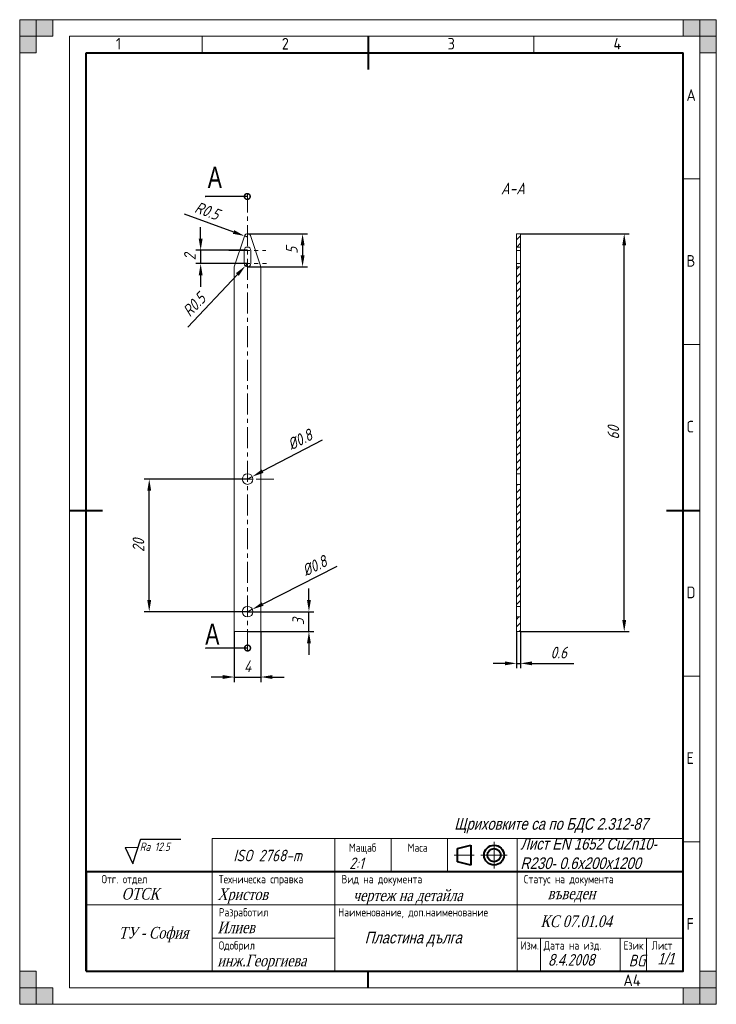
# Model space of a CAD drawing. Extents: x 0 to 210, y 0 to 297.
import ezdxf
from ezdxf.enums import TextEntityAlignment as Align

# ---------------------------------------------------------------- set-up
doc = ezdxf.new("R2010")
doc.units = 0
doc.linetypes.add('CENTER', pattern=[50.8, 31.75, -6.35, 6.35, -6.35])
doc.layers.get('0').update_dxf_attribs({"linetype": 'CONTINUOUS'})
doc.layers.get('DEFPOINTS').update_dxf_attribs({"linetype": 'CONTINUOUS'})
for name, color, linetype, lineweight in [('AxisLine', 6, 'CENTER', 20), ('Dimensions', 1, 'CONTINUOUS', 20), ('Text35', 3, 'CONTINUOUS', 35), ('Text50', 9, 'CONTINUOUS', 50), ('Thick Line', 5, 'CONTINUOUS', 25), ('ThickLine', 5, 'CONTINUOUS', 40), ('ThinLine', 1, 'CONTINUOUS', 20)]:
    doc.layers.add(name, color=color, linetype=linetype, lineweight=lineweight)
doc.layers.add('DIML35', color=1, linetype='CONTINUOUS')
doc.styles.add('ISO Proportional', font='isocp.shx')
doc.styles.add('SLDTEXTSTYLE0', font='TXT', dxfattribs={"width": 0.75})
doc.styles.get("Standard").update_dxf_attribs({"font": 'simplexc.shx', "width": 0.8, "oblique": 15})
doc.styles.add('WFTEXTn', font='simplexc.shx', dxfattribs={"width": 0.8})
doc.dimstyles.get("Standard").update_dxf_attribs({"dimtxt": 3.5, "dimasz": 3.5, "dimexe": 1.5, "dimexo": 0, "dimgap": 1.5, "dimtad": 1, "dimdsep": 46, "dimtxsty": 'Standard', "dimcen": -1.5, "dimdle": 1.25, "dimadec": 0, "dimazin": 0, "dimtfac": 0.75, "dimtdec": 1, "dimtmove": 0, "dimatfit": 3, "dimfxl": 0, "dimtolj": 1, "dimarcsym": 0})
doc.dimstyles.new('STANDARD$7', dxfattribs={"dimtxt": 3.5, "dimasz": 3.5, "dimexe": 1.5, "dimexo": 0, "dimgap": 1.5, "dimtad": 1, "dimdsep": 46, "dimtxsty": 'Standard', "dimblk1": 'DOTSMALL', "dimblk2": 'DOTSMALL', "dimsah": 1, "dimcen": -1.5, "dimdle": 1.25, "dimadec": 0, "dimazin": 0, "dimtfac": 0.75, "dimtdec": 1, "dimtmove": 0, "dimatfit": 3, "dimldrblk": 'DOTSMALL', "dimfxl": 0, "dimtolj": 1, "dimarcsym": 0})

# ---------------------------------------------------------------- blocks, each defined once
blk = doc.blocks.new('_DOTSMALL')
at = {"color": 0, "linetype": 'ByBlock', "ltscale": 0.5, "const_width": 0.5}
blk.add_lwpolyline([(-0.0625, 0, 1), (0.0625, 0, 1)], format="xyb", close=True, dxfattribs=at)
blk = doc.blocks.new('*D15')
at = {"layer": 'DEFPOINTS', "color": 0, "ltscale": 0.2}
for p in [(67.76, 231.77), (68.7, 231.43)]:
    blk.add_point(p, dxfattribs=at)
at = {"layer": 'Dimensions', "color": 0, "lineweight": -2, "ltscale": 0.2}
for p, q in [((49.6, 238.4), (64.47, 232.97)), ((68.7, 231.43), (67.76, 231.77))]:
    blk.add_line(p, q, dxfattribs=at)
at = {"layer": 'Dimensions', "color": 0, "ltscale": 0.2}
blk.add_solid([(64.67, 233.52), (64.27, 232.42), (67.76, 231.77)], dxfattribs=at)
at = {"layer": 'Dimensions', "color": 0, "ltscale": 0.2, "insert": (56.5, 239.34), "char_height": 3.5, "attachment_point": 5, "rotation": 339.9458}
blk.add_mtext('\\A1;R0.5', dxfattribs=at)
blk = doc.blocks.new('*D16')
at = {"layer": 'DEFPOINTS', "color": 0, "ltscale": 0.2}
for p in [(68.7, 223.43), (68.02, 222.7)]:
    blk.add_point(p, dxfattribs=at)
at = {"layer": 'Dimensions', "color": 0, "lineweight": -2, "ltscale": 0.2}
for p, q in [((68.7, 223.43), (68.02, 222.7)), ((50.73, 204.29), (65.62, 220.15))]:
    blk.add_line(p, q, dxfattribs=at)
at = {"layer": 'Dimensions', "color": 0, "ltscale": 0.2}
blk.add_solid([(65.19, 220.55), (66.05, 219.75), (68.02, 222.7)], dxfattribs=at)
at = {"layer": 'Dimensions', "color": 0, "ltscale": 0.2, "insert": (52.59, 211.01), "char_height": 3.5, "attachment_point": 5, "rotation": 46.8035}
blk.add_mtext('\\A1;R0.5', dxfattribs=at)
blk = doc.blocks.new('*D17')
at = {"layer": 'DEFPOINTS', "color": 0, "ltscale": 0.2}
for p in [(68.7, 227.43), (54.55, 223.43), (68.7, 223.43)]:
    blk.add_point(p, dxfattribs=at)
at = {"layer": 'Dimensions', "color": 0, "lineweight": -2, "ltscale": 0.2}
for p, q in [((54.55, 230.93), (54.55, 234.43)), ((68.7, 227.43), (53.05, 227.43)), ((54.55, 227.43), (54.55, 223.43)), ((68.7, 223.43), (53.05, 223.43)), ((54.55, 219.93), (54.55, 216.43))]:
    blk.add_line(p, q, dxfattribs=at)
at = {"layer": 'Dimensions', "color": 0, "ltscale": 0.2}
for points in [[(53.97, 230.93), (55.13, 230.93), (54.55, 227.43)], [(53.97, 219.93), (55.13, 219.93), (54.55, 223.43)]]:
    blk.add_solid(points, dxfattribs=at)
at = {"layer": 'Dimensions', "color": 0, "ltscale": 0.2, "insert": (51.3, 225.43), "char_height": 3.5, "attachment_point": 5, "rotation": 90}
blk.add_mtext('\\A1;2', dxfattribs=at)
blk = doc.blocks.new('*D18')
at = {"layer": 'DEFPOINTS', "color": 0, "ltscale": 0.2}
for p in [(150.98, 232.43), (182.24, 232.43), (150.98, 112.43)]:
    blk.add_point(p, dxfattribs=at)
at = {"layer": 'Dimensions', "color": 0, "lineweight": -2, "ltscale": 0.2}
for p, q in [((150.98, 232.43), (183.74, 232.43)), ((182.24, 115.93), (182.24, 228.93)), ((150.98, 112.43), (183.74, 112.43))]:
    blk.add_line(p, q, dxfattribs=at)
at = {"layer": 'Dimensions', "color": 0, "ltscale": 0.2}
for points in [[(181.66, 228.93), (182.83, 228.93), (182.24, 232.43)], [(181.66, 115.93), (182.83, 115.93), (182.24, 112.43)]]:
    blk.add_solid(points, dxfattribs=at)
at = {"layer": 'Dimensions', "color": 0, "ltscale": 0.2, "insert": (178.99, 172.43), "char_height": 3.5, "attachment_point": 5, "rotation": 90}
blk.add_mtext('\\A1;60', dxfattribs=at)
blk = doc.blocks.new('*D19')
at = {"layer": 'DEFPOINTS', "color": 0, "ltscale": 0.2}
for p in [(68.7, 158.43), (70.12, 159.17)]:
    blk.add_point(p, dxfattribs=at)
at = {"layer": 'Dimensions', "color": 0, "lineweight": -2, "ltscale": 0.2}
for p, q in [((91.2, 170.2), (73.22, 160.79)), ((68.7, 158.43), (70.12, 159.17))]:
    blk.add_line(p, q, dxfattribs=at)
at = {"layer": 'Dimensions', "color": 0, "ltscale": 0.2}
blk.add_solid([(72.95, 161.31), (73.49, 160.28), (70.12, 159.17)], dxfattribs=at)
at = {"layer": 'Dimensions', "color": 0, "ltscale": 0.2, "insert": (84.46, 170.34), "char_height": 3.5, "attachment_point": 5, "rotation": 27.6239}
blk.add_mtext('\\A1;%%c0.8', dxfattribs=at)
blk = doc.blocks.new('*D20')
at = {"layer": 'DEFPOINTS', "color": 0, "ltscale": 0.2}
for p in [(70.13, 119.15), (68.7, 118.43)]:
    blk.add_point(p, dxfattribs=at)
at = {"layer": 'Dimensions', "color": 0, "lineweight": -2, "ltscale": 0.2}
for p, q in [((95.6, 132.03), (73.25, 120.73)), ((68.7, 118.43), (70.13, 119.15))]:
    blk.add_line(p, q, dxfattribs=at)
at = {"layer": 'Dimensions', "color": 0, "ltscale": 0.2}
blk.add_solid([(72.99, 121.25), (73.51, 120.21), (70.13, 119.15)], dxfattribs=at)
at = {"layer": 'Dimensions', "color": 0, "ltscale": 0.2, "insert": (88.87, 132.27), "char_height": 3.5, "attachment_point": 5, "rotation": 26.8276}
blk.add_mtext('\\A1;%%c0.8', dxfattribs=at)
blk = doc.blocks.new('*D21')
at = {"layer": 'DEFPOINTS', "color": 0, "ltscale": 0.2}
for p in [(64.7, 112.43), (72.7, 112.43), (72.7, 98.72)]:
    blk.add_point(p, dxfattribs=at)
at = {"layer": 'Dimensions', "color": 0, "lineweight": -2, "ltscale": 0.2}
for p, q in [((64.7, 112.43), (64.7, 97.22)), ((72.7, 112.43), (72.7, 97.22)), ((61.2, 98.72), (57.7, 98.72)), ((64.7, 98.72), (72.7, 98.72)), ((76.2, 98.72), (79.7, 98.72))]:
    blk.add_line(p, q, dxfattribs=at)
at = {"layer": 'Dimensions', "color": 0, "ltscale": 0.2}
for points in [[(61.2, 99.31), (61.2, 98.14), (64.7, 98.72)], [(76.2, 99.31), (76.2, 98.14), (72.7, 98.72)]]:
    blk.add_solid(points, dxfattribs=at)
at = {"layer": 'Dimensions', "color": 0, "ltscale": 0.2, "insert": (68.7, 101.97), "char_height": 3.5, "attachment_point": 5}
blk.add_mtext('\\A1;4', dxfattribs=at)
blk = doc.blocks.new('*D22')
at = {"layer": 'DEFPOINTS', "color": 0, "ltscale": 0.2}
for p in [(149.78, 112.43), (150.98, 112.43), (150.98, 102.85)]:
    blk.add_point(p, dxfattribs=at)
at = {"layer": 'Dimensions', "color": 0, "lineweight": -2, "ltscale": 0.2}
for p, q in [((149.78, 112.43), (149.78, 101.35)), ((150.98, 112.43), (150.98, 101.35)), ((146.28, 102.85), (142.78, 102.85)), ((149.78, 102.85), (150.98, 102.85)), ((154.48, 102.85), (167.07, 102.85))]:
    blk.add_line(p, q, dxfattribs=at)
at = {"layer": 'Dimensions', "color": 0, "ltscale": 0.2}
for points in [[(146.28, 103.43), (146.28, 102.26), (149.78, 102.85)], [(154.48, 103.43), (154.48, 102.26), (150.98, 102.85)]]:
    blk.add_solid(points, dxfattribs=at)
at = {"layer": 'Dimensions', "color": 0, "ltscale": 0.2, "insert": (162.52, 106.1), "char_height": 3.5, "attachment_point": 5}
blk.add_mtext('\\A1;0.6', dxfattribs=at)
blk = doc.blocks.new('*D23')
at = {"layer": 'DEFPOINTS', "color": 0, "ltscale": 0.2}
for p in [(39.05, 158.43), (68.7, 158.43), (68.7, 118.43)]:
    blk.add_point(p, dxfattribs=at)
at = {"layer": 'Dimensions', "color": 0, "lineweight": -2, "ltscale": 0.2}
for p, q in [((68.7, 158.43), (37.55, 158.43)), ((39.05, 121.93), (39.05, 154.93)), ((68.7, 118.43), (37.55, 118.43))]:
    blk.add_line(p, q, dxfattribs=at)
at = {"layer": 'Dimensions', "color": 0, "ltscale": 0.2}
for points in [[(38.47, 154.93), (39.63, 154.93), (39.05, 158.43)], [(38.47, 121.93), (39.63, 121.93), (39.05, 118.43)]]:
    blk.add_solid(points, dxfattribs=at)
at = {"layer": 'Dimensions', "color": 0, "ltscale": 0.2, "insert": (35.8, 138.43), "char_height": 3.5, "attachment_point": 5, "rotation": 90}
blk.add_mtext('\\A1;20', dxfattribs=at)
blk = doc.blocks.new('*D24')
at = {"layer": 'DEFPOINTS', "color": 0, "ltscale": 0.2}
for p in [(68.7, 232.43), (68.7, 222.43), (85.28, 222.43)]:
    blk.add_point(p, dxfattribs=at)
at = {"layer": 'Dimensions', "color": 0, "lineweight": -2, "ltscale": 0.2}
for p, q in [((68.7, 232.43), (86.78, 232.43)), ((85.28, 228.93), (85.28, 225.93)), ((68.7, 222.43), (86.78, 222.43))]:
    blk.add_line(p, q, dxfattribs=at)
at = {"layer": 'Dimensions', "color": 0, "ltscale": 0.2}
for points in [[(84.7, 228.93), (85.87, 228.93), (85.28, 232.43)], [(84.7, 225.93), (85.87, 225.93), (85.28, 222.43)]]:
    blk.add_solid(points, dxfattribs=at)
at = {"layer": 'Dimensions', "color": 0, "ltscale": 0.2, "insert": (82.03, 227.43), "char_height": 3.5, "attachment_point": 5, "rotation": 90}
blk.add_mtext('\\A1;5', dxfattribs=at)
blk = doc.blocks.new('*D25')
at = {"layer": 'DEFPOINTS', "color": 0, "ltscale": 0.2}
for p in [(68.7, 118.43), (87.2, 118.43), (68.7, 112.43)]:
    blk.add_point(p, dxfattribs=at)
at = {"layer": 'Dimensions', "color": 0, "lineweight": -2, "ltscale": 0.2}
for p, q in [((87.2, 121.93), (87.2, 125.43)), ((68.7, 118.43), (88.7, 118.43)), ((87.2, 112.43), (87.2, 118.43)), ((68.7, 112.43), (88.7, 112.43)), ((87.2, 108.93), (87.2, 105.43))]:
    blk.add_line(p, q, dxfattribs=at)
at = {"layer": 'Dimensions', "color": 0, "ltscale": 0.2}
for points in [[(86.62, 121.93), (87.78, 121.93), (87.2, 118.43)], [(86.62, 108.93), (87.78, 108.93), (87.2, 112.43)]]:
    blk.add_solid(points, dxfattribs=at)
at = {"layer": 'Dimensions', "color": 0, "ltscale": 0.2, "insert": (83.95, 115.43), "char_height": 3.5, "attachment_point": 5, "rotation": 90}
blk.add_mtext('\\A1;3', dxfattribs=at)

msp = doc.modelspace()

# ---------------------------------------------------------------- hatches: boundary and pattern name
at = {"layer": 'Text35', "linetype": 'Continuous', "lineweight": 0}
h = msp.add_hatch(dxfattribs=at)
h.set_pattern_fill('ANSI31', color=256, scale=0.5, style=0)
h.paths.add_polyline_path([(150.978, 228.429), (150.978, 232.429), (149.778, 232.429), (149.778, 228.429)], flags=0)
h = msp.add_hatch(dxfattribs=at)
h.set_pattern_fill('ANSI31', color=256, scale=0.5, style=0)
h.paths.add_polyline_path([(149.778, 160.029), (150.978, 160.029), (150.978, 222.429), (149.778, 222.429)], flags=0)
h = msp.add_hatch(dxfattribs=at)
h.set_pattern_fill('ANSI31', color=256, scale=0.5, style=0)
h.paths.add_polyline_path([(150.978, 156.829), (149.778, 156.829), (149.778, 120.029), (150.978, 120.029)], flags=0)
h = msp.add_hatch(dxfattribs=at)
h.set_pattern_fill('ANSI31', color=256, scale=0.5, style=0)
h.paths.add_polyline_path([(149.778, 112.429), (150.978, 112.429), (150.978, 116.829), (149.778, 116.829)], flags=0)
at = {"layer": 'ThinLine'}
for points in [[(0, 297), (5, 297), (5, 287), (0, 287)], [(0, 292), (10, 292), (10, 297), (0, 297)], [(210, 297), (210, 292), (200, 292), (200, 297)], [(205, 297), (205, 287), (210, 287), (210, 297)], [(5, 0), (5, 10), (0, 10), (0, 0)], [(210, 0), (205, 0), (205, 10), (210, 10)], [(0, 0), (0, 5), (10, 5), (10, 0)], [(210, 5), (200, 5), (200, 0), (210, 0)]]:
    msp.add_hatch(color=256, dxfattribs=at).paths.add_polyline_path(points)

# ---------------------------------------------------------------- linework, layer by layer
at = {"layer": 'AxisLine', "ltscale": 0.2}
for p, q in [((68.7, 106.776), (68.7, 244.379)), ((63.029, 227.429), (74.241, 227.429)), ((63.029, 223.429), (74.357, 223.429)), ((61.141, 158.429), (76.595, 158.429)), ((61.615, 118.429), (75.777, 118.429))]:
    msp.add_line(p, q, dxfattribs=at)
at = {"layer": 'DIML35', "ltscale": 0.5}
for p, q in [((34.135, 42.461), (36.564, 49.888)), ((36.564, 49.812), (48.552, 49.812)), ((31.762, 47.348), (34.135, 42.421))]:
    msp.add_line(p, q, dxfattribs=at)
at = {"layer": 'Thick Line', "linetype": 'Continuous', "lineweight": 15}
for p, q in [((67.75, 231.74), (64.7, 222.429)), ((149.778, 228.429), (149.778, 232.429)), ((150.978, 232.429), (149.778, 232.429)), ((150.978, 232.429), (150.978, 228.429)), ((69.681, 231.625), (72.7, 222.429)), ((67.7, 227.429), (67.7, 223.429)), ((69.7, 227.429), (69.7, 223.429)), ((149.778, 228.429), (149.778, 227.429)), ((150.978, 228.429), (149.778, 228.429)), ((149.778, 227.429), (149.778, 223.429)), ((149.778, 227.429), (150.978, 227.429)), ((150.978, 228.429), (150.978, 227.429)), ((150.978, 227.429), (150.978, 223.429)), ((149.778, 223.429), (149.778, 222.429)), ((149.778, 223.429), (150.978, 223.429)), ((150.978, 223.429), (150.978, 222.429)), ((64.7, 222.429), (64.7, 112.429)), ((72.7, 222.429), (72.7, 112.429)), ((149.778, 160.029), (149.778, 222.429)), ((149.778, 222.429), (150.978, 222.429)), ((150.978, 222.429), (150.978, 160.029)), ((149.778, 160.029), (149.778, 156.829)), ((150.978, 160.029), (149.778, 160.029)), ((150.978, 160.029), (150.978, 156.829)), ((149.778, 120.029), (149.778, 156.829)), ((149.778, 156.829), (150.978, 156.829)), ((150.978, 156.829), (150.978, 120.029)), ((149.778, 120.029), (150.978, 120.029)), ((149.778, 116.829), (149.778, 120.029)), ((150.978, 116.829), (150.978, 120.029)), ((149.778, 112.429), (149.778, 116.829)), ((150.978, 116.829), (149.778, 116.829)), ((150.978, 116.829), (150.978, 112.429)), ((72.7, 112.429), (64.7, 112.429)), ((150.978, 112.429), (149.778, 112.429))]:
    msp.add_line(p, q, dxfattribs=at)
for centre in [(68.7, 158.429), (68.7, 118.429)]:
    msp.add_circle(centre, 1.6, dxfattribs=at)
for centre, start, end in [((68.7, 231.429), 11.29705, 161.86506), ((68.7, 227.429), 0, 180), ((68.7, 223.429), 180, 0)]:
    msp.add_arc(centre, 1, start, end, dxfattribs=at)
at = {"layer": 'ThickLine'}
for p, q in [((105, 292), (105, 282)), ((20, 10), (20, 287)), ((20, 287), (200, 287)), ((200, 10), (200, 287)), ((15, 149), (25, 149)), ((195, 149), (205, 149)), ((132, 47), (136, 48)), ((136, 48), (136, 42)), ((132, 43), (132, 47)), ((136, 42), (132, 43)), ((105, 5), (105, 10))]:
    msp.add_line(p, q, dxfattribs=at)
msp.add_lwpolyline([(20, 10), (200, 10), (200, 40), (20, 40)], close=True, dxfattribs=at)
for radius in [3, 2]:
    msp.add_circle((143, 45), radius, dxfattribs=at)
at = {"layer": 'ThinLine'}
for p, q in [((210, 297), (0, 297)), ((0, 297), (0, 0)), ((210, 297), (210, 0)), ((205, 292), (15, 292)), ((15, 292), (15, 5)), ((55, 292), (55, 287)), ((155, 292), (155, 287)), ((205, 292), (205, 5)), ((200, 249), (205, 249)), ((200, 199), (205, 199)), ((200, 99), (205, 99)), ((95.002, 40), (95.002, 50)), ((112.002, 40), (112.002, 50)), ((129.002, 40), (129.002, 50)), ((143, 41), (143, 49)), ((150.002, 40), (150.002, 50)), ((200, 49), (205, 49)), ((131, 45), (137, 45)), ((139, 45), (147, 45)), ((58.002, 10), (58.002, 40)), ((95.002, 10), (95.002, 40)), ((150.002, 10), (150.002, 40)), ((20, 30), (200, 30)), ((58.002, 20), (95.002, 20)), ((150.018, 20), (200, 20)), ((157.002, 20), (157.002, 10)), ((181.002, 10.108), (181.002, 20)), ((189, 9.935), (189, 20)), ((15, 5), (205, 5)), ((0, 0), (210, 0))]:
    msp.add_line(p, q, dxfattribs=at)
at = {"layer": 'ThinLine', "ltscale": 0.2}
msp.add_line((31.762, 47.348), (35.753, 47.348), dxfattribs=at)
at = {"layer": 'ThinLine'}
for points in [[(0, 297), (5, 297), (5, 287), (0, 287)], [(0, 292), (10, 292), (10, 297), (0, 297)], [(58.002, 40), (200, 40), (200, 50), (58.002, 50)]]:
    msp.add_lwpolyline(points, close=True, dxfattribs=at)
at = {"layer": 'ThinLine', "ltscale": 0.5}
for points in [[(210, 297), (210, 292), (200, 292), (200, 297)], [(205, 297), (205, 287), (210, 287), (210, 297)], [(5, 0), (5, 10), (0, 10), (0, 0)], [(210, 0), (205, 0), (205, 10), (210, 10)], [(0, 0), (0, 5), (10, 5), (10, 0)], [(210, 5), (200, 5), (200, 0), (210, 0)]]:
    msp.add_lwpolyline(points, close=True, dxfattribs=at)

# ---------------------------------------------------------------- texts
at = {"layer": 'Dimensions', "linetype": 'Continuous', "char_height": 6.35, "attachment_point": 1, "style": 'SLDTEXTSTYLE0'}
for insert in [(56.7, 252.628), (55.946, 114.858)]:
    msp.add_mtext('A', dxfattribs=dict(at, insert=insert))
at = {"layer": 'Dimensions', "ltscale": 0.2, "insert": (145.087, 247.836), "char_height": 3.5, "width": 17.06345, "attachment_point": 1}
msp.add_mtext('A-A', dxfattribs=at)
at = {"layer": 'DIML35', "ltscale": 0.5, "insert": (36.185, 48.785), "char_height": 2.5, "width": 14.23459, "attachment_point": 1}
msp.add_mtext('Ra 12.5', dxfattribs=at)
at = {"layer": 'Text35', "ltscale": 0.5, "style": 'ISO Proportional'}
for s, p in [('1', (29, 288)), ('2', (79, 288)), ('3', (129, 288)), ('4', (179, 288)), ('A', (201, 272.5)), ('B', (201, 222.5)), ('C', (201, 172.5)), ('D', (201, 122.5)), ('E', (201, 72.5)), ('F', (201, 22.5)), ('A4', (182, 5.5))]:
    msp.add_text(s, height=3.5, dxfattribs=at).set_placement(p)
at = {"layer": 'Text35', "style": 'WFTEXTn', "width": 0.8}
for s, p in [('Мащаб', (103.381, 46)), ('Маса', (119.952, 46)), ('Отг. отдел', (31.571, 36.5))]:
    msp.add_text(s, height=2.5, dxfattribs=at).set_placement(p, align=Align.CENTER)
for s, p in [('Техническа справка', (60, 36.5)), ('Вид на документа', (97, 36.5)), ('Статус на документа', (152, 36.5)), ('Разработил', (60, 26.5)), ('Наименование, доп.наименование', (96, 26.5)), ('Одобрил', (60, 16.5)), ('Изм.', (151, 16.5)), ('Дата на изд.', (157.998, 16.5)), ('Език', (182.017, 16.5)), ('Лист', (190.514, 16.5))]:
    msp.add_text(s, height=2.5, dxfattribs=at).set_placement(p)
at = {"layer": 'Text50', "ltscale": 0.2, "insert": (131.016, 56.154), "char_height": 3.5, "width": 71.03651, "attachment_point": 1}
msp.add_mtext('{\\fArial|b0|i0|c204|p34;Щриховките са по БДС \\fArial|b0|i0|c0|p34;2.312-87}', dxfattribs=at)
at = {"layer": 'Thick Line', "ltscale": 0.2, "insert": (64.415, 46.625), "char_height": 3.5, "width": 37, "attachment_point": 1}
msp.add_mtext('ISO 2768-m', dxfattribs=at)
at = {"layer": 'ThickLine', "ltscale": 0.2, "char_height": 3.5, "attachment_point": 1}
for s, insert, width in [('{\\fArial|b0|i0|c204|p34;Лист Е\\fArial|b0|i0|c0|p34;N\\fArial|b0|i0|c204|p34; 1652 \\fArial|b0|i0|c0|p34;CuZn10- R230- 0.6x200x1200}', (150.954, 50.142), 46.01845), ('2:1', (99.325, 44.291), 9.67313), ('{\\fTimes New Roman|b0|i0|c204|p18;ОТСК}', (30.74, 35.103), 10.65889), ('{\\fTimes New Roman|b0|i0|c204|p18;Христов}', (59.613, 34.952), 30.21725), ('{\\fTimes New Roman|b0|i0|c204|p18;чертеж на детайла}', (100.488, 34.624), 100.46362), ('{\\fTimes New Roman|b0|i0|c204|p18;въведен}', (159.206, 35.2), 41.74542), ('{\\fTimes New Roman|b0|i0|c204|p18;КС 07.0\\fTimes New Roman|b0|i0|c0|p18;1\\fTimes New Roman|b0|i0|c204|p18;.04}', (157.018, 26.799), 31.43769), ('{\\fTimes New Roman|b0|i0|c204|p18;Илиев}', (59.613, 24.952), 30.21725), ('{\\fTimes New Roman|b0|i0|c204|p18;ТУ - София}', (29.865, 23.347), 22.91612), ('{\\fArial|b0|i0|c204|p34;Пластина дълга}', (104.025, 21.868), 38.99298), ('{\\fTimes New Roman|b0|i0|c204|p18;инж.Георгиева}', (59.613, 14.952), 30.21725), ('{\\fProxy 1|b0|i0|c204|p0;8}.{\\fProxy 1|b0|i0|c204|p0;4}.200{\\fProxy 1|b0|i0|c204|p0;8}', (159.322, 15.176), 21.25045), ('BG', (183.62, 14.946), 3.91532), ('{\\fProxy 1|b0|i0|c204|p0;1/1}', (192.256, 15.521), 6.21844)]:
    msp.add_mtext(s, dxfattribs=dict(at, insert=insert, width=width))

# ---------------------------------------------------------------- dimensions: what is measured, and where the dimension line sits
at = {"layer": 'Dimensions', "ltscale": 0.2}
dim = msp.add_radius_dim(center=(68.7, 231.429), mpoint=(67.761, 231.772), text='R0.5', dimstyle='Standard', override={"dimtmove": 1}, dxfattribs=at)
dim.commit()
dim.dimension.update_dxf_attribs({"geometry": '*D15', "text_midpoint": (55.39, 236.287)})
dim = msp.add_linear_dim(base=(54.551, 223.429), p1=(68.7, 227.429), p2=(68.7, 223.429), angle=90, text='2', dimstyle='Standard', dxfattribs=at)
dim.commit()
dim.dimension.update_dxf_attribs({"geometry": '*D17', "text_midpoint": (54.551, 225.429), "dimtype": 160})
for base, p1, p2, text, picture, middle in [((85.284, 222.429), (68.7, 232.429), (68.7, 222.429), '5', '*D24', (82.034, 227.429)), ((182.244, 232.429), (150.978, 112.429), (150.978, 232.429), '60', '*D18', (178.994, 172.429)), ((39.051, 158.429), (68.7, 118.429), (68.7, 158.429), '20', '*D23', (35.801, 138.429)), ((87.201, 118.429), (68.7, 112.429), (68.7, 118.429), '3', '*D25', (83.951, 115.429))]:
    dim = msp.add_linear_dim(base=base, p1=p1, p2=p2, angle=90, text=text, dimstyle='Standard', dxfattribs=at)
    dim.commit()
    dim.dimension.update_dxf_attribs({"geometry": picture, "text_midpoint": middle})
for center, mpoint, text, picture, middle in [((68.7, 223.429), (68.016, 222.7), 'R0.5', '*D16', (54.954, 208.789)), ((68.7, 158.429), (70.118, 159.171), '%%c0.8', '*D19', (85.967, 167.465)), ((68.7, 118.429), (70.128, 119.151), '%%c0.8', '*D20', (90.333, 129.369))]:
    dim = msp.add_radius_dim(center=center, mpoint=mpoint, text=text, dimstyle='Standard', dxfattribs=at)
    dim.commit()
    dim.dimension.update_dxf_attribs({"geometry": picture, "text_midpoint": middle, "dimtype": 164})
for base, p1, p2, text, picture, middle in [((72.7, 98.725), (64.7, 112.429), (72.7, 112.429), '4', '*D21', (68.7, 101.975)), ((150.978, 102.846), (149.778, 112.429), (150.978, 112.429), '0.6', '*D22', (162.523, 106.096))]:
    dim = msp.add_linear_dim(base=base, p1=p1, p2=p2, text=text, dimstyle='Standard', dxfattribs=at)
    dim.commit()
    dim.dimension.update_dxf_attribs({"geometry": picture, "text_midpoint": middle})

# ---------------------------------------------------------------- leaders
for points in [[(68.607, 243.671), (55.929, 243.671), (55.988, 243.671)], [(68.7, 107.473), (56.022, 107.473), (56.081, 107.473)]]:
    msp.add_leader(points, dimstyle='STANDARD$7', override={"dimgap": 1.5, "dimtad": 0}, dxfattribs=at)

doc.saveas('drawing.dxf')
